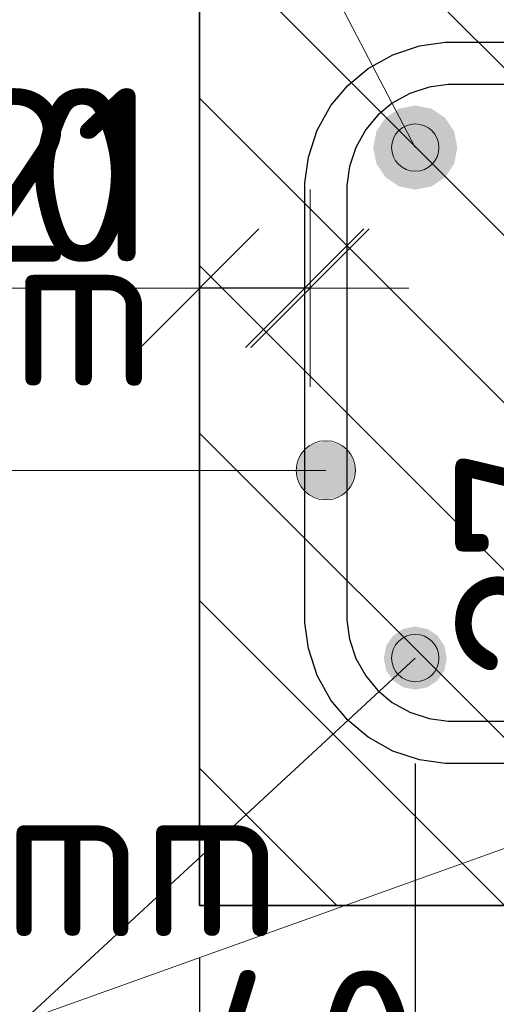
# Model space of a CAD drawing. Header units: metres. Extents: x -38 to 97, y -15 to 21.
# Tile 201 of 225: x 87.8839 to 87.9745, y -6.6315 to -6.4444. Entities that reach past the tile are written whole.
import ezdxf

# ---------------------------------------------------------------- set-up
doc = ezdxf.new("R2010")
doc.units = ezdxf.units.M
doc.header["$PDMODE"] = 65
for name, color, linetype, lineweight in [('XR$4$Арм.стержн. Хомут', 240, 'Continuous', 35), ('XR$4$Арм.стержн.горизонт. 1', 180, 'Continuous', 35), ('XR$4$Арм.стержн.горизонт. 2', 202, 'Continuous', 35), ('XR$4$Размерная линия (1)', 7, 'Continuous', 13), ('XR$4$Размерная линия_ общее', 7, 'Continuous', 13), ('XR$6$Арм.стержн. Хомут', 240, 'Continuous', 35), ('XR$6$Арм.стержн.горизонт. 1', 180, 'Continuous', 35), ('XR$6$Арм.стержн.горизонт. 2', 202, 'Continuous', 35), ('XR$6$Размерная линия (1)', 7, 'Continuous', 13), ('XR$6$Размерная линия_ общее', 7, 'Continuous', 13)]:
    doc.layers.add(name, color=color, linetype=linetype, lineweight=lineweight)
doc.styles.add('ISOCPEUR', font='txt')
doc.dimstyles.new('DIMSTYLE_11', dxfattribs={"dimtxt": 0.033, "dimasz": 0.0375, "dimexe": 0, "dimexo": 0, "dimgap": 0.0165, "dimtad": 2, "dimdec": 0, "dimlfac": 1000, "dimrnd": 1, "dimzin": 12, "dimdsep": 46, "dimtxsty": 'ISOCPEUR', "dimblk1": 'ALL_ML_STRICH', "dimblk2": 'ALL_ML_STRICH', "dimsah": 1, "dimcen": 0, "dimclrd": 7, "dimclre": 256, "dimclrt": 7, "dimadec": 0, "dimazin": 0, "dimtfac": 1, "dimtdec": 0, "dimtix": 1, "dimtmove": 2, "dimatfit": 3, "dimfxl": 0, "dimtvp": 1.2, "dimtzin": 0, "dimlwd": 0, "dimlwe": -3, "dimarcsym": 0})
doc.dimstyles.new('DIMSTYLE_23', dxfattribs={"dimtxt": 0.03, "dimasz": 0.03, "dimexe": 0, "dimexo": 0, "dimgap": 0.015, "dimtad": 2, "dimdec": 0, "dimlfac": 1000, "dimrnd": 5, "dimzin": 12, "dimdsep": 46, "dimtxsty": 'ISOCPEUR', "dimblk1": 'ALL_ML_STRICH', "dimblk2": 'ALL_ML_STRICH', "dimsah": 1, "dimcen": 0, "dimclrd": 7, "dimclre": 256, "dimclrt": 7, "dimadec": 0, "dimazin": 0, "dimtfac": 1, "dimtdec": 0, "dimtix": 1, "dimtmove": 2, "dimatfit": 3, "dimfxl": 0, "dimtvp": 1.2, "dimtzin": 0, "dimlwd": 0, "dimlwe": -3, "dimarcsym": 0})
doc.dimstyles.new('DIMSTYLE_24', dxfattribs={"dimtxt": 0.03, "dimasz": 0.03, "dimexe": 0, "dimexo": 0, "dimgap": 0.015, "dimtad": 2, "dimdec": 0, "dimlfac": 1000, "dimrnd": 5, "dimzin": 12, "dimdsep": 46, "dimtxsty": 'ISOCPEUR', "dimblk1": 'ALL_ML_STRICH', "dimblk2": 'ALL_ML_STRICH', "dimsah": 1, "dimcen": 0, "dimclrd": 7, "dimclre": 256, "dimclrt": 7, "dimadec": 0, "dimazin": 0, "dimtfac": 1, "dimtdec": 0, "dimtix": 1, "dimtmove": 2, "dimatfit": 3, "dimfxl": 0, "dimtzin": 0, "dimlwd": 0, "dimlwe": -3, "dimarcsym": 0})
pattern_1 = [(135, (0, 0), (-0.031819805, -0.031819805), [0.4, -0.05, 0, -0.05]), (135, (-0.01591, -0.01591), (-0.031819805, -0.031819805), [0.8, -0.1, 0.1, -0.1])]

# ---------------------------------------------------------------- blocks, each defined once
blk = doc.blocks.new('ALL_ML_STRICH')
at = {"color": 0, "linetype": 'ByBlock', "lineweight": -2}
for p, q in [((0, -0.5), (0, 0.5)), ((-0.3, -0.3), (0.3, 0.3)), ((-1, 0), (0.5, 0))]:
    blk.add_line(p, q, dxfattribs=at)
blk = doc.blocks.new('*D321')
at = {"layer": 'DEFPOINTS', "color": 7, "linetype": 'Continuous', "lineweight": 13, "transparency": 33554687}
for p in [(87.95908, -6.56571), (87.91808, -6.61271), (87.91808, -6.66006)]:
    blk.add_point(p, dxfattribs=at)
at = {"layer": 'XR$4$Размерная линия (1)', "color": 9, "linetype": 'Continuous', "lineweight": -2, "true_color": 0xc7c7c7, "transparency": 33554687}
for p, q in [((87.95908, -6.58571), (87.95908, -6.66006)), ((87.91808, -6.63271), (87.91808, -6.66006))]:
    blk.add_line(p, q, dxfattribs=at)
at = {"layer": 'XR$4$Размерная линия (1)', "color": 7, "linetype": 'Continuous', "lineweight": -2, "transparency": 33554687}
blk.add_line((87.91808, -6.66006), (87.95908, -6.66006), dxfattribs=at)
at = {"layer": 'XR$4$Размерная линия (1)', "color": 7, "linetype": 'Continuous', "lineweight": 13, "transparency": 33554687, "xscale": 0.03, "yscale": 0.03, "zscale": 0.03, "rotation": 180}
blk.add_blockref('ALL_ML_STRICH', (87.91808, -6.66006), dxfattribs=at)
at = {"layer": 'XR$4$Размерная линия (1)', "color": 7, "linetype": 'Continuous', "lineweight": 13, "transparency": 33554687, "xscale": 0.03, "yscale": 0.03, "zscale": 0.03}
blk.add_blockref('ALL_ML_STRICH', (87.95908, -6.66006), dxfattribs=at)
at = {"layer": 'XR$4$Размерная линия (1)', "color": 7, "linetype": 'Continuous', "lineweight": 13, "transparency": 33554687, "insert": (87.93858, -6.64006), "char_height": 0.03, "width": 0.06, "attachment_point": 5, "style": 'ISOCPEUR'}
blk.add_mtext('\\A1;{40}', dxfattribs=at)
blk = doc.blocks.new('*D322')
at = {"layer": 'DEFPOINTS', "color": 7, "linetype": 'Continuous', "lineweight": 13, "transparency": 33554687}
for p in [(87.95908, -6.56571), (88.07708, -6.56571), (87.95908, -6.66006)]:
    blk.add_point(p, dxfattribs=at)
at = {"layer": 'XR$4$Размерная линия (1)', "color": 9, "linetype": 'Continuous', "lineweight": -2, "true_color": 0xc7c7c7, "transparency": 33554687}
for p, q in [((87.95908, -6.58571), (87.95908, -6.66006)), ((88.07708, -6.58571), (88.07708, -6.66006))]:
    blk.add_line(p, q, dxfattribs=at)
at = {"layer": 'XR$4$Размерная линия (1)', "color": 7, "linetype": 'Continuous', "lineweight": -2, "transparency": 33554687}
blk.add_line((87.95908, -6.66006), (88.07708, -6.66006), dxfattribs=at)
at = {"layer": 'XR$4$Размерная линия (1)', "color": 7, "linetype": 'Continuous', "lineweight": 13, "transparency": 33554687, "xscale": 0.03, "yscale": 0.03, "zscale": 0.03, "rotation": 180}
blk.add_blockref('ALL_ML_STRICH', (87.95908, -6.66006), dxfattribs=at)
at = {"layer": 'XR$4$Размерная линия (1)', "color": 7, "linetype": 'Continuous', "lineweight": 13, "transparency": 33554687, "xscale": 0.03, "yscale": 0.03, "zscale": 0.03}
blk.add_blockref('ALL_ML_STRICH', (88.07708, -6.66006), dxfattribs=at)
at = {"layer": 'XR$4$Размерная линия (1)', "color": 7, "linetype": 'Continuous', "lineweight": 13, "transparency": 33554687, "insert": (88.02258, -6.64006), "char_height": 0.03, "width": 0.09, "attachment_point": 5, "style": 'ISOCPEUR'}
blk.add_mtext('\\A1;{120}', dxfattribs=at)
blk = doc.blocks.new('*D324')
at = {"layer": 'DEFPOINTS', "color": 7, "linetype": 'Continuous', "lineweight": 13, "transparency": 33554687}
for p in [(87.91808, -6.61271), (88.11808, -6.61271), (87.91808, -6.71006)]:
    blk.add_point(p, dxfattribs=at)
at = {"layer": 'XR$4$Размерная линия (1)', "color": 9, "linetype": 'Continuous', "lineweight": -2, "true_color": 0xc7c7c7, "transparency": 33554687}
for p, q in [((87.91808, -6.62271), (87.91808, -6.71006)), ((88.11808, -6.62271), (88.11808, -6.71006))]:
    blk.add_line(p, q, dxfattribs=at)
at = {"layer": 'XR$4$Размерная линия (1)', "color": 7, "linetype": 'Continuous', "lineweight": -2, "transparency": 33554687}
blk.add_line((87.91808, -6.71006), (88.11808, -6.71006), dxfattribs=at)
at = {"layer": 'XR$4$Размерная линия (1)', "color": 7, "linetype": 'Continuous', "lineweight": 13, "transparency": 33554687, "xscale": 0.03, "yscale": 0.03, "zscale": 0.03, "rotation": 180}
blk.add_blockref('ALL_ML_STRICH', (87.91808, -6.71006), dxfattribs=at)
at = {"layer": 'XR$4$Размерная линия (1)', "color": 7, "linetype": 'Continuous', "lineweight": 13, "transparency": 33554687, "xscale": 0.03, "yscale": 0.03, "zscale": 0.03}
blk.add_blockref('ALL_ML_STRICH', (88.11808, -6.71006), dxfattribs=at)
at = {"layer": 'XR$4$Размерная линия (1)', "color": 7, "linetype": 'Continuous', "lineweight": 13, "transparency": 33554687, "insert": (88.01958, -6.69006), "char_height": 0.03, "width": 0.09, "attachment_point": 5, "style": 'ISOCPEUR'}
blk.add_mtext('\\A1;{200}', dxfattribs=at)
blk = doc.blocks.new('*D370')
at = {"layer": 'DEFPOINTS', "color": 7, "linetype": 'Continuous', "lineweight": 13, "transparency": 33554687}
for p in [(87.93908, -6.49542), (87.93908, -6.5129), (87.91808, -6.53541)]:
    blk.add_point(p, dxfattribs=at)
at = {"layer": 'XR$4$Размерная линия_ общее', "color": 253, "linetype": 'Continuous', "lineweight": -2, "true_color": 0xa0a0a0, "transparency": 33554687}
for p, q in [((87.91808, -6.51541), (87.91808, -6.49542)), ((87.93908, -6.49542), (87.93908, -6.49542))]:
    blk.add_line(p, q, dxfattribs=at)
at = {"layer": 'XR$4$Размерная линия_ общее', "color": 7, "linetype": 'Continuous', "lineweight": -2, "transparency": 33554687}
blk.add_line((87.93908, -6.49542), (87.91808, -6.49542), dxfattribs=at)
at = {"layer": 'XR$4$Размерная линия_ общее', "color": 7, "linetype": 'Continuous', "lineweight": 13, "transparency": 33554687, "xscale": 0.0375, "yscale": 0.0375, "zscale": 0.0375}
for p, rotation in [((87.91808, -6.49542), 180), ((87.93908, -6.49542), 360)]:
    blk.add_blockref('ALL_ML_STRICH', p, dxfattribs=dict(at, rotation=rotation))
at = {"layer": 'XR$4$Размерная линия_ общее', "color": 7, "linetype": 'Continuous', "lineweight": 13, "transparency": 33554687, "insert": (87.89113, -6.47392), "char_height": 0.033, "width": 0.066, "attachment_point": 5, "style": 'ISOCPEUR'}
blk.add_mtext('\\A1;{21}', dxfattribs=at)
at = {"layer": 'XR$4$Размерная линия_ общее', "color": 7, "linetype": 'Continuous', "lineweight": 13, "transparency": 33554687, "insert": (87.86679, -6.54531), "char_height": 0.027, "width": 0.00135, "attachment_point": 1, "rotation": 180, "line_spacing_factor": 0.60241, "style": 'ISOCPEUR'}
blk.add_mtext('з.с.', dxfattribs=at)
blk = doc.blocks.new('*D371')
at = {"layer": 'DEFPOINTS', "color": 7, "linetype": 'Continuous', "lineweight": 13, "transparency": 33554687}
for p in [(88.04778, -6.58571), (88.00779, -6.61271), (88.0206, -6.61271)]:
    blk.add_point(p, dxfattribs=at)
at = {"layer": 'XR$4$Размерная линия_ общее', "color": 253, "linetype": 'Continuous', "lineweight": -2, "true_color": 0xa0a0a0, "transparency": 33554687}
for p, q in [((88.02778, -6.58571), (88.00779, -6.58571)), ((88.00779, -6.61271), (88.00779, -6.61271))]:
    blk.add_line(p, q, dxfattribs=at)
at = {"layer": 'XR$4$Размерная линия_ общее', "color": 7, "linetype": 'Continuous', "lineweight": -2, "transparency": 33554687}
blk.add_line((88.00779, -6.61271), (88.00779, -6.58571), dxfattribs=at)
at = {"layer": 'XR$4$Размерная линия_ общее', "color": 7, "linetype": 'Continuous', "lineweight": 13, "transparency": 33554687, "xscale": 0.0375, "yscale": 0.0375, "zscale": 0.0375}
for p, rotation in [((88.00779, -6.58571), 90), ((88.00779, -6.61271), 270)]:
    blk.add_blockref('ALL_ML_STRICH', p, dxfattribs=dict(at, rotation=rotation))
at = {"layer": 'XR$4$Размерная линия_ общее', "color": 7, "linetype": 'Continuous', "lineweight": 13, "transparency": 33554687, "insert": (87.98314, -6.54754), "char_height": 0.033, "width": 0.066, "attachment_point": 5, "rotation": 90, "style": 'ISOCPEUR'}
blk.add_mtext('\\A1;{27}', dxfattribs=at)
at = {"layer": 'XR$4$Размерная линия_ общее', "color": 7, "linetype": 'Continuous', "lineweight": 13, "transparency": 33554687, "insert": (88.00681, -6.5817), "char_height": 0.027, "width": 0.00135, "attachment_point": 1, "rotation": 90, "line_spacing_factor": 0.60241, "style": 'ISOCPEUR'}
blk.add_mtext('з.с.', dxfattribs=at)
blk = doc.blocks.new('*D783')
at = {"layer": 'DEFPOINTS', "color": 7, "linetype": 'Continuous', "lineweight": 13, "transparency": 33554687}
for p in [(87.95908, -6.56571), (87.91808, -6.61271), (87.91808, -6.66006)]:
    blk.add_point(p, dxfattribs=at)
at = {"layer": 'XR$6$Размерная линия (1)', "color": 9, "linetype": 'Continuous', "lineweight": -2, "true_color": 0xc7c7c7, "transparency": 33554687}
for p, q in [((87.95908, -6.58571), (87.95908, -6.66006)), ((87.91808, -6.63271), (87.91808, -6.66006))]:
    blk.add_line(p, q, dxfattribs=at)
at = {"layer": 'XR$6$Размерная линия (1)', "color": 7, "linetype": 'Continuous', "lineweight": -2, "transparency": 33554687}
blk.add_line((87.91808, -6.66006), (87.95908, -6.66006), dxfattribs=at)
at = {"layer": 'XR$6$Размерная линия (1)', "color": 7, "linetype": 'Continuous', "lineweight": 13, "transparency": 33554687, "xscale": 0.03, "yscale": 0.03, "zscale": 0.03, "rotation": 180}
blk.add_blockref('ALL_ML_STRICH', (87.91808, -6.66006), dxfattribs=at)
at = {"layer": 'XR$6$Размерная линия (1)', "color": 7, "linetype": 'Continuous', "lineweight": 13, "transparency": 33554687, "xscale": 0.03, "yscale": 0.03, "zscale": 0.03}
blk.add_blockref('ALL_ML_STRICH', (87.95908, -6.66006), dxfattribs=at)
at = {"layer": 'XR$6$Размерная линия (1)', "color": 7, "linetype": 'Continuous', "lineweight": 13, "transparency": 33554687, "insert": (87.93858, -6.64006), "char_height": 0.03, "width": 0.06, "attachment_point": 5, "style": 'ISOCPEUR'}
blk.add_mtext('\\A1;{40}', dxfattribs=at)
blk = doc.blocks.new('*D784')
at = {"layer": 'DEFPOINTS', "color": 7, "linetype": 'Continuous', "lineweight": 13, "transparency": 33554687}
for p in [(87.95908, -6.56571), (88.07708, -6.56571), (87.95908, -6.66006)]:
    blk.add_point(p, dxfattribs=at)
at = {"layer": 'XR$6$Размерная линия (1)', "color": 9, "linetype": 'Continuous', "lineweight": -2, "true_color": 0xc7c7c7, "transparency": 33554687}
for p, q in [((87.95908, -6.58571), (87.95908, -6.66006)), ((88.07708, -6.58571), (88.07708, -6.66006))]:
    blk.add_line(p, q, dxfattribs=at)
at = {"layer": 'XR$6$Размерная линия (1)', "color": 7, "linetype": 'Continuous', "lineweight": -2, "transparency": 33554687}
blk.add_line((87.95908, -6.66006), (88.07708, -6.66006), dxfattribs=at)
at = {"layer": 'XR$6$Размерная линия (1)', "color": 7, "linetype": 'Continuous', "lineweight": 13, "transparency": 33554687, "xscale": 0.03, "yscale": 0.03, "zscale": 0.03, "rotation": 180}
blk.add_blockref('ALL_ML_STRICH', (87.95908, -6.66006), dxfattribs=at)
at = {"layer": 'XR$6$Размерная линия (1)', "color": 7, "linetype": 'Continuous', "lineweight": 13, "transparency": 33554687, "xscale": 0.03, "yscale": 0.03, "zscale": 0.03}
blk.add_blockref('ALL_ML_STRICH', (88.07708, -6.66006), dxfattribs=at)
at = {"layer": 'XR$6$Размерная линия (1)', "color": 7, "linetype": 'Continuous', "lineweight": 13, "transparency": 33554687, "insert": (88.02258, -6.64006), "char_height": 0.03, "width": 0.09, "attachment_point": 5, "style": 'ISOCPEUR'}
blk.add_mtext('\\A1;{120}', dxfattribs=at)
blk = doc.blocks.new('*D786')
at = {"layer": 'DEFPOINTS', "color": 7, "linetype": 'Continuous', "lineweight": 13, "transparency": 33554687}
for p in [(87.91808, -6.61271), (88.11808, -6.61271), (87.91808, -6.71006)]:
    blk.add_point(p, dxfattribs=at)
at = {"layer": 'XR$6$Размерная линия (1)', "color": 9, "linetype": 'Continuous', "lineweight": -2, "true_color": 0xc7c7c7, "transparency": 33554687}
for p, q in [((87.91808, -6.62271), (87.91808, -6.71006)), ((88.11808, -6.62271), (88.11808, -6.71006))]:
    blk.add_line(p, q, dxfattribs=at)
at = {"layer": 'XR$6$Размерная линия (1)', "color": 7, "linetype": 'Continuous', "lineweight": -2, "transparency": 33554687}
blk.add_line((87.91808, -6.71006), (88.11808, -6.71006), dxfattribs=at)
at = {"layer": 'XR$6$Размерная линия (1)', "color": 7, "linetype": 'Continuous', "lineweight": 13, "transparency": 33554687, "xscale": 0.03, "yscale": 0.03, "zscale": 0.03, "rotation": 180}
blk.add_blockref('ALL_ML_STRICH', (87.91808, -6.71006), dxfattribs=at)
at = {"layer": 'XR$6$Размерная линия (1)', "color": 7, "linetype": 'Continuous', "lineweight": 13, "transparency": 33554687, "xscale": 0.03, "yscale": 0.03, "zscale": 0.03}
blk.add_blockref('ALL_ML_STRICH', (88.11808, -6.71006), dxfattribs=at)
at = {"layer": 'XR$6$Размерная линия (1)', "color": 7, "linetype": 'Continuous', "lineweight": 13, "transparency": 33554687, "insert": (88.01958, -6.69006), "char_height": 0.03, "width": 0.09, "attachment_point": 5, "style": 'ISOCPEUR'}
blk.add_mtext('\\A1;{200}', dxfattribs=at)
blk = doc.blocks.new('*D792')
at = {"layer": 'DEFPOINTS', "color": 7, "linetype": 'Continuous', "lineweight": 13, "transparency": 33554687}
for p in [(88.04778, -6.58571), (88.00779, -6.61271), (88.0206, -6.61271)]:
    blk.add_point(p, dxfattribs=at)
at = {"layer": 'XR$6$Размерная линия_ общее', "color": 253, "linetype": 'Continuous', "lineweight": -2, "true_color": 0xa0a0a0, "transparency": 33554687}
for p, q in [((88.02778, -6.58571), (88.00779, -6.58571)), ((88.00779, -6.61271), (88.00779, -6.61271))]:
    blk.add_line(p, q, dxfattribs=at)
at = {"layer": 'XR$6$Размерная линия_ общее', "color": 7, "linetype": 'Continuous', "lineweight": -2, "transparency": 33554687}
blk.add_line((88.00779, -6.61271), (88.00779, -6.58571), dxfattribs=at)
at = {"layer": 'XR$6$Размерная линия_ общее', "color": 7, "linetype": 'Continuous', "lineweight": 13, "transparency": 33554687, "xscale": 0.0375, "yscale": 0.0375, "zscale": 0.0375}
for p, rotation in [((88.00779, -6.58571), 90), ((88.00779, -6.61271), 270)]:
    blk.add_blockref('ALL_ML_STRICH', p, dxfattribs=dict(at, rotation=rotation))
at = {"layer": 'XR$6$Размерная линия_ общее', "color": 7, "linetype": 'Continuous', "lineweight": 13, "transparency": 33554687, "insert": (87.98314, -6.54754), "char_height": 0.033, "width": 0.066, "attachment_point": 5, "rotation": 90, "style": 'ISOCPEUR'}
blk.add_mtext('\\A1;{27}', dxfattribs=at)
at = {"layer": 'XR$6$Размерная линия_ общее', "color": 7, "linetype": 'Continuous', "lineweight": 13, "transparency": 33554687, "insert": (88.00681, -6.5817), "char_height": 0.027, "width": 0.00135, "attachment_point": 1, "rotation": 90, "line_spacing_factor": 0.60241, "style": 'ISOCPEUR'}
blk.add_mtext('з.с.', dxfattribs=at)
blk = doc.blocks.new('*D936')
at = {"layer": 'DEFPOINTS', "color": 7, "linetype": 'Continuous', "lineweight": 13, "transparency": 33554687}
for p in [(87.93808, -6.49542), (87.93808, -6.51303), (87.91808, -6.53541)]:
    blk.add_point(p, dxfattribs=at)
at = {"layer": 'XR$6$Размерная линия_ общее', "color": 253, "linetype": 'Continuous', "lineweight": -2, "true_color": 0xa0a0a0, "transparency": 33554687}
for p, q in [((87.91808, -6.51541), (87.91808, -6.49542)), ((87.93808, -6.49542), (87.93808, -6.49542))]:
    blk.add_line(p, q, dxfattribs=at)
at = {"layer": 'XR$6$Размерная линия_ общее', "color": 7, "linetype": 'Continuous', "lineweight": -2, "transparency": 33554687}
blk.add_line((87.93808, -6.49542), (87.91808, -6.49542), dxfattribs=at)
at = {"layer": 'XR$6$Размерная линия_ общее', "color": 7, "linetype": 'Continuous', "lineweight": 13, "transparency": 33554687, "xscale": 0.0375, "yscale": 0.0375, "zscale": 0.0375}
for p, rotation in [((87.91808, -6.49542), 180), ((87.93808, -6.49542), 360)]:
    blk.add_blockref('ALL_ML_STRICH', p, dxfattribs=dict(at, rotation=rotation))
at = {"layer": 'XR$6$Размерная линия_ общее', "color": 7, "linetype": 'Continuous', "lineweight": 13, "transparency": 33554687, "insert": (87.88453, -6.47392), "char_height": 0.033, "width": 0.066, "attachment_point": 5, "style": 'ISOCPEUR'}
blk.add_mtext('\\A1;{20}', dxfattribs=at)
at = {"layer": 'XR$6$Размерная линия_ общее', "color": 7, "linetype": 'Continuous', "lineweight": 13, "transparency": 33554687, "insert": (87.86679, -6.54531), "char_height": 0.027, "width": 0.00135, "attachment_point": 1, "rotation": 180, "line_spacing_factor": 0.60241, "style": 'ISOCPEUR'}
blk.add_mtext('з.с.', dxfattribs=at)

msp = doc.modelspace()

# ---------------------------------------------------------------- hatches: boundary and pattern name
at = {"linetype": 'Continuous', "lineweight": 13, "transparency": 33554687}
h = msp.add_hatch(dxfattribs=at)
h.set_pattern_fill('__________540', scale=0.015, style=0, pattern_type=2)
h.set_pattern_definition(pattern_1)
h.paths.add_polyline_path([(88.11808, -6.41271), (87.91808, -6.41271), (87.91808, -6.61271), (88.11808, -6.61271)], flags=0)
h = msp.add_hatch(dxfattribs=at)
h.set_pattern_fill('__________540', scale=0.015, style=0, pattern_type=2)
h.set_pattern_definition(pattern_1)
h.paths.add_polyline_path([(88.11808, -6.41271), (87.91808, -6.41271), (87.91808, -6.61271), (88.11808, -6.61271)], flags=0)
at = {"layer": 'XR$4$Арм.стержн. Хомут', "linetype": 'Continuous', "lineweight": 13, "transparency": 33554687}
for points in [[(87.93927, -6.5252), (87.94208, -6.53566), (87.94208, -6.52441)], [(87.94208, -6.52441), (87.94208, -6.53566), (87.9449, -6.53487)], [(87.94208, -6.52441), (87.9449, -6.53487), (87.9449, -6.5252)], [(87.93725, -6.52722), (87.93927, -6.53487), (87.93927, -6.5252)], [(87.93927, -6.5252), (87.93927, -6.53487), (87.94208, -6.53566)], [(87.9449, -6.5252), (87.9449, -6.53487), (87.94692, -6.53285)], [(87.9449, -6.5252), (87.94692, -6.53285), (87.94692, -6.52722)], [(87.93725, -6.53285), (87.93725, -6.52722), (87.93646, -6.53004)], [(87.93725, -6.52722), (87.93725, -6.53285), (87.93927, -6.53487)], [(87.94692, -6.52722), (87.94692, -6.53285), (87.94771, -6.53004)]]:
    msp.add_hatch(color=7, dxfattribs=at).paths.add_polyline_path(points)
at = {"layer": 'XR$4$Арм.стержн.горизонт. 1', "linetype": 'Continuous', "lineweight": 50, "transparency": 33554687}
msp.add_hatch(color=7, dxfattribs=at).paths.add_polyline_path([(87.96708, -6.46871), (87.96648, -6.46565), (87.96474, -6.46305), (87.96215, -6.46132), (87.95908, -6.46071), (87.95602, -6.46132), (87.95343, -6.46305), (87.95169, -6.46565), (87.95108, -6.46871), (87.95169, -6.47177), (87.95343, -6.47437), (87.95602, -6.4761), (87.95908, -6.47671), (87.96215, -6.4761), (87.96474, -6.47437), (87.96648, -6.47177)])
at = {"layer": 'XR$4$Арм.стержн.горизонт. 1', "linetype": 'Continuous', "lineweight": 13, "transparency": 33554687}
for points in [[(87.95929, -6.46424), (87.9553, -6.46632), (87.95461, -6.46851)], [(87.95929, -6.46424), (87.95461, -6.46851), (87.96147, -6.46493)], [(87.96147, -6.46493), (87.95461, -6.46851), (87.9551, -6.47079)], [(87.96147, -6.46493), (87.9551, -6.47079), (87.96307, -6.46663)], [(87.9553, -6.46632), (87.95929, -6.46424), (87.957, -6.46472)], [(87.96307, -6.46663), (87.9551, -6.47079), (87.95669, -6.4725)], [(87.96307, -6.46663), (87.95669, -6.4725), (87.96356, -6.46892)], [(87.96356, -6.46892), (87.95669, -6.4725), (87.95888, -6.47318)], [(87.96356, -6.46892), (87.95888, -6.47318), (87.96287, -6.4711)], [(87.96287, -6.4711), (87.95888, -6.47318), (87.96117, -6.4727)]]:
    msp.add_hatch(color=7, dxfattribs=at).paths.add_polyline_path(points)
at = {"layer": 'XR$4$Арм.стержн.горизонт. 2', "linetype": 'Continuous', "lineweight": 50, "transparency": 33554687}
msp.add_hatch(color=34, dxfattribs=at).paths.add_polyline_path([(87.96508, -6.56571), (87.96463, -6.56342), (87.96333, -6.56147), (87.96138, -6.56017), (87.95908, -6.55971), (87.95679, -6.56017), (87.95484, -6.56147), (87.95354, -6.56342), (87.95308, -6.56571), (87.95354, -6.56801), (87.95484, -6.56995), (87.95679, -6.57126), (87.95908, -6.57171), (87.96138, -6.57126), (87.96333, -6.56995), (87.96463, -6.56801)])
at = {"layer": 'XR$4$Арм.стержн.горизонт. 2', "linetype": 'Continuous', "lineweight": 13, "transparency": 33554687}
for points in [[(87.95603, -6.56241), (87.96336, -6.56703), (87.95811, -6.56134)], [(87.95811, -6.56134), (87.96336, -6.56703), (87.96345, -6.56474)], [(87.95811, -6.56134), (87.96345, -6.56474), (87.9604, -6.56143)], [(87.9604, -6.56143), (87.96345, -6.56474), (87.96239, -6.56266)], [(87.95481, -6.5644), (87.96214, -6.56902), (87.95603, -6.56241)], [(87.95603, -6.56241), (87.96214, -6.56902), (87.96336, -6.56703)], [(87.95472, -6.56669), (87.96006, -6.57008), (87.95481, -6.5644)], [(87.95481, -6.5644), (87.96006, -6.57008), (87.96214, -6.56902)], [(87.95777, -6.56999), (87.95472, -6.56669), (87.95578, -6.56877)], [(87.95472, -6.56669), (87.95777, -6.56999), (87.96006, -6.57008)]]:
    msp.add_hatch(color=7, dxfattribs=at).paths.add_polyline_path(points)
at = {"layer": 'XR$6$Арм.стержн. Хомут', "linetype": 'Continuous', "lineweight": 13, "transparency": 33554687}
for points in [[(87.93927, -6.5252), (87.94208, -6.53566), (87.94208, -6.52441)], [(87.94208, -6.52441), (87.94208, -6.53566), (87.9449, -6.53487)], [(87.94208, -6.52441), (87.9449, -6.53487), (87.9449, -6.5252)], [(87.93725, -6.52722), (87.93927, -6.53487), (87.93927, -6.5252)], [(87.93927, -6.5252), (87.93927, -6.53487), (87.94208, -6.53566)], [(87.9449, -6.5252), (87.9449, -6.53487), (87.94692, -6.53285)], [(87.9449, -6.5252), (87.94692, -6.53285), (87.94692, -6.52722)], [(87.93725, -6.53285), (87.93725, -6.52722), (87.93646, -6.53004)], [(87.93725, -6.52722), (87.93725, -6.53285), (87.93927, -6.53487)], [(87.94692, -6.52722), (87.94692, -6.53285), (87.94771, -6.53004)]]:
    msp.add_hatch(color=7, dxfattribs=at).paths.add_polyline_path(points)
at = {"layer": 'XR$6$Арм.стержн.горизонт. 1', "linetype": 'Continuous', "lineweight": 50, "transparency": 33554687}
msp.add_hatch(color=7, dxfattribs=at).paths.add_polyline_path([(87.96708, -6.46871), (87.96648, -6.46565), (87.96474, -6.46305), (87.96215, -6.46132), (87.95908, -6.46071), (87.95602, -6.46132), (87.95343, -6.46305), (87.95169, -6.46565), (87.95108, -6.46871), (87.95169, -6.47177), (87.95343, -6.47437), (87.95602, -6.4761), (87.95908, -6.47671), (87.96215, -6.4761), (87.96474, -6.47437), (87.96648, -6.47177)])
at = {"layer": 'XR$6$Арм.стержн.горизонт. 1', "linetype": 'Continuous', "lineweight": 13, "transparency": 33554687}
for points in [[(87.95929, -6.46424), (87.9553, -6.46632), (87.95461, -6.46851)], [(87.95929, -6.46424), (87.95461, -6.46851), (87.96147, -6.46493)], [(87.96147, -6.46493), (87.95461, -6.46851), (87.9551, -6.47079)], [(87.96147, -6.46493), (87.9551, -6.47079), (87.96307, -6.46663)], [(87.9553, -6.46632), (87.95929, -6.46424), (87.957, -6.46472)], [(87.96307, -6.46663), (87.9551, -6.47079), (87.95669, -6.4725)], [(87.96307, -6.46663), (87.95669, -6.4725), (87.96356, -6.46892)], [(87.96356, -6.46892), (87.95669, -6.4725), (87.95888, -6.47318)], [(87.96356, -6.46892), (87.95888, -6.47318), (87.96287, -6.4711)], [(87.96287, -6.4711), (87.95888, -6.47318), (87.96117, -6.4727)]]:
    msp.add_hatch(color=7, dxfattribs=at).paths.add_polyline_path(points)
at = {"layer": 'XR$6$Арм.стержн.горизонт. 2', "linetype": 'Continuous', "lineweight": 50, "transparency": 33554687}
msp.add_hatch(color=34, dxfattribs=at).paths.add_polyline_path([(87.96508, -6.56571), (87.96463, -6.56342), (87.96333, -6.56147), (87.96138, -6.56017), (87.95908, -6.55971), (87.95679, -6.56017), (87.95484, -6.56147), (87.95354, -6.56342), (87.95308, -6.56571), (87.95354, -6.56801), (87.95484, -6.56995), (87.95679, -6.57126), (87.95908, -6.57171), (87.96138, -6.57126), (87.96333, -6.56995), (87.96463, -6.56801)])
at = {"layer": 'XR$6$Арм.стержн.горизонт. 2', "linetype": 'Continuous', "lineweight": 13, "transparency": 33554687}
for points in [[(87.95603, -6.56241), (87.96336, -6.56703), (87.95811, -6.56134)], [(87.95811, -6.56134), (87.96336, -6.56703), (87.96345, -6.56474)], [(87.95811, -6.56134), (87.96345, -6.56474), (87.9604, -6.56143)], [(87.9604, -6.56143), (87.96345, -6.56474), (87.96239, -6.56266)], [(87.95481, -6.5644), (87.96214, -6.56902), (87.95603, -6.56241)], [(87.95603, -6.56241), (87.96214, -6.56902), (87.96336, -6.56703)], [(87.95472, -6.56669), (87.96006, -6.57008), (87.95481, -6.5644)], [(87.95481, -6.5644), (87.96006, -6.57008), (87.96214, -6.56902)], [(87.95777, -6.56999), (87.95472, -6.56669), (87.95578, -6.56877)], [(87.95472, -6.56669), (87.95777, -6.56999), (87.96006, -6.57008)]]:
    msp.add_hatch(color=7, dxfattribs=at).paths.add_polyline_path(points)

# ---------------------------------------------------------------- linework, layer by layer
at = {"color": 7, "linetype": 'Continuous', "lineweight": 35, "transparency": 33554687}
for p, q in [((87.91808, -6.41271), (87.91808, -6.61271)), ((87.91808, -6.41271), (87.91808, -6.61271)), ((87.91808, -6.61271), (88.11808, -6.61271)), ((87.91808, -6.61271), (88.11808, -6.61271))]:
    msp.add_line(p, q, dxfattribs=at)
at = {"color": 7, "linetype": 'Continuous', "lineweight": 13, "transparency": 33554687}
msp.add_line((87.91808, -6.49542), (87.86808, -6.49542), dxfattribs=at)
msp.add_line((87.91808, -6.49542), (87.86808, -6.49542), dxfattribs=at)
at = {"layer": 'XR$4$Арм.стержн. Хомут', "color": 7, "linetype": 'Continuous', "lineweight": 13, "transparency": 33554687}
for p, q in [((87.94208, -6.52441), (87.94208, -6.52441)), ((87.86014, -6.53004), (87.94208, -6.53004)), ((87.93646, -6.53004), (87.93646, -6.53004)), ((87.94771, -6.53004), (87.94771, -6.53004)), ((87.94208, -6.53566), (87.94208, -6.53566))]:
    msp.add_line(p, q, dxfattribs=at)
at = {"layer": 'XR$4$Арм.стержн. Хомут', "color": 40, "linetype": 'Continuous', "lineweight": 25, "transparency": 33554687}
for points in [[(88.06941, -6.58571), (87.96476, -6.58571), (87.95988, -6.58503), (87.9548, -6.58336), (87.95013, -6.58074), (87.94627, -6.57752), (87.94306, -6.57367), (87.94044, -6.569), (87.93876, -6.56391), (87.93808, -6.55903), (87.93808, -6.47539), (87.93876, -6.47051), (87.94044, -6.46543), (87.94306, -6.46075), (87.94627, -6.4569), (87.95013, -6.45368), (87.9548, -6.45107), (87.95988, -6.44939), (87.96476, -6.44871), (88.06941, -6.44871)], [(88.06941, -6.58571), (87.96476, -6.58571), (87.95988, -6.58503), (87.9548, -6.58336), (87.95013, -6.58074), (87.94627, -6.57752), (87.94306, -6.57367), (87.94044, -6.569), (87.93876, -6.56391), (87.93808, -6.55903), (87.93808, -6.47539), (87.93876, -6.47051), (87.94044, -6.46543), (87.94306, -6.46075), (87.94627, -6.4569), (87.95013, -6.45368), (87.9548, -6.45107), (87.95988, -6.44939), (87.96476, -6.44871), (88.06941, -6.44871)], [(88.06941, -6.58571), (87.96476, -6.58571), (87.95988, -6.58503), (87.9548, -6.58336), (87.95013, -6.58074), (87.94627, -6.57752), (87.94306, -6.57367), (87.94044, -6.569), (87.93876, -6.56391), (87.93808, -6.55903), (87.93808, -6.47539), (87.93876, -6.47051), (87.94044, -6.46543), (87.94306, -6.46075), (87.94627, -6.4569), (87.95013, -6.45368), (87.9548, -6.45107), (87.95988, -6.44939), (87.96476, -6.44871), (88.06941, -6.44871)], [(88.06885, -6.45671), (87.96532, -6.45671), (87.9617, -6.45722), (87.95804, -6.45842), (87.95468, -6.4603), (87.95195, -6.46258), (87.94967, -6.46531), (87.9478, -6.46867), (87.94659, -6.47233), (87.94608, -6.47594), (87.94608, -6.55848), (87.94659, -6.5621), (87.9478, -6.56576), (87.94967, -6.56911), (87.95195, -6.57184), (87.95468, -6.57412), (87.95804, -6.576), (87.9617, -6.57721), (87.96532, -6.57771), (88.06885, -6.57771)], [(88.06885, -6.45671), (87.96532, -6.45671), (87.9617, -6.45722), (87.95804, -6.45842), (87.95468, -6.4603), (87.95195, -6.46258), (87.94967, -6.46531), (87.9478, -6.46867), (87.94659, -6.47233), (87.94608, -6.47594), (87.94608, -6.55848), (87.94659, -6.5621), (87.9478, -6.56576), (87.94967, -6.56911), (87.95195, -6.57184), (87.95468, -6.57412), (87.95804, -6.576), (87.9617, -6.57721), (87.96532, -6.57771), (88.06885, -6.57771)], [(88.06885, -6.45671), (87.96532, -6.45671), (87.9617, -6.45722), (87.95804, -6.45842), (87.95468, -6.4603), (87.95195, -6.46258), (87.94967, -6.46531), (87.9478, -6.46867), (87.94659, -6.47233), (87.94608, -6.47594), (87.94608, -6.55848), (87.94659, -6.5621), (87.9478, -6.56576), (87.94967, -6.56911), (87.95195, -6.57184), (87.95468, -6.57412), (87.95804, -6.576), (87.9617, -6.57721), (87.96532, -6.57771), (88.06885, -6.57771)]]:
    msp.add_lwpolyline(points, dxfattribs=at)
at = {"layer": 'XR$4$Арм.стержн. Хомут', "color": 7, "linetype": 'Continuous', "lineweight": 13, "transparency": 33554687}
msp.add_circle((87.94208, -6.53004), 0.00563, dxfattribs=at)
at = {"layer": 'XR$4$Арм.стержн.горизонт. 1', "color": 7, "linetype": 'Continuous', "lineweight": 13, "transparency": 33554687}
for p, q in [((87.90999, -6.37463), (87.95908, -6.46871)), ((87.957, -6.46472), (87.957, -6.46472)), ((87.96307, -6.46663), (87.96307, -6.46663)), ((87.9551, -6.47079), (87.9551, -6.47079)), ((87.96117, -6.4727), (87.96117, -6.4727))]:
    msp.add_line(p, q, dxfattribs=at)
msp.add_circle((87.95908, -6.46871), 0.0045, dxfattribs=at)
at = {"layer": 'XR$4$Арм.стержн.горизонт. 2', "color": 7, "linetype": 'Continuous', "lineweight": 13, "transparency": 33554687}
for p, q in [((87.95603, -6.56241), (87.95603, -6.56241)), ((87.96239, -6.56266), (87.96239, -6.56266)), ((87.88458, -6.63462), (87.95908, -6.56571)), ((87.88458, -6.63462), (88.07708, -6.56571)), ((87.95578, -6.56877), (87.95578, -6.56877)), ((87.96214, -6.56902), (87.96214, -6.56902))]:
    msp.add_line(p, q, dxfattribs=at)
msp.add_circle((87.95908, -6.56571), 0.0045, dxfattribs=at)
at = {"layer": 'XR$6$Арм.стержн. Хомут', "color": 7, "linetype": 'Continuous', "lineweight": 13, "transparency": 33554687}
for p, q in [((87.94208, -6.52441), (87.94208, -6.52441)), ((87.86014, -6.53004), (87.94208, -6.53004)), ((87.93646, -6.53004), (87.93646, -6.53004)), ((87.94771, -6.53004), (87.94771, -6.53004)), ((87.94208, -6.53566), (87.94208, -6.53566))]:
    msp.add_line(p, q, dxfattribs=at)
at = {"layer": 'XR$6$Арм.стержн. Хомут', "color": 40, "linetype": 'Continuous', "lineweight": 25, "transparency": 33554687}
for points in [[(88.06941, -6.58571), (87.96476, -6.58571), (87.95988, -6.58503), (87.9548, -6.58336), (87.95013, -6.58074), (87.94627, -6.57752), (87.94306, -6.57367), (87.94044, -6.569), (87.93876, -6.56391), (87.93808, -6.55903), (87.93808, -6.47539), (87.93876, -6.47051), (87.94044, -6.46543), (87.94306, -6.46075), (87.94627, -6.4569), (87.95013, -6.45368), (87.9548, -6.45107), (87.95988, -6.44939), (87.96476, -6.44871), (88.06941, -6.44871)], [(88.06941, -6.58571), (87.96476, -6.58571), (87.95988, -6.58503), (87.9548, -6.58336), (87.95013, -6.58074), (87.94627, -6.57752), (87.94306, -6.57367), (87.94044, -6.569), (87.93876, -6.56391), (87.93808, -6.55903), (87.93808, -6.47539), (87.93876, -6.47051), (87.94044, -6.46543), (87.94306, -6.46075), (87.94627, -6.4569), (87.95013, -6.45368), (87.9548, -6.45107), (87.95988, -6.44939), (87.96476, -6.44871), (88.06941, -6.44871)], [(88.06941, -6.58571), (87.96476, -6.58571), (87.95988, -6.58503), (87.9548, -6.58336), (87.95013, -6.58074), (87.94627, -6.57752), (87.94306, -6.57367), (87.94044, -6.569), (87.93876, -6.56391), (87.93808, -6.55903), (87.93808, -6.47539), (87.93876, -6.47051), (87.94044, -6.46543), (87.94306, -6.46075), (87.94627, -6.4569), (87.95013, -6.45368), (87.9548, -6.45107), (87.95988, -6.44939), (87.96476, -6.44871), (88.06941, -6.44871)], [(88.06885, -6.45671), (87.96532, -6.45671), (87.9617, -6.45722), (87.95804, -6.45842), (87.95468, -6.4603), (87.95195, -6.46258), (87.94967, -6.46531), (87.9478, -6.46867), (87.94659, -6.47233), (87.94608, -6.47594), (87.94608, -6.55848), (87.94659, -6.5621), (87.9478, -6.56576), (87.94967, -6.56911), (87.95195, -6.57184), (87.95468, -6.57412), (87.95804, -6.576), (87.9617, -6.57721), (87.96532, -6.57771), (88.06885, -6.57771)], [(88.06885, -6.45671), (87.96532, -6.45671), (87.9617, -6.45722), (87.95804, -6.45842), (87.95468, -6.4603), (87.95195, -6.46258), (87.94967, -6.46531), (87.9478, -6.46867), (87.94659, -6.47233), (87.94608, -6.47594), (87.94608, -6.55848), (87.94659, -6.5621), (87.9478, -6.56576), (87.94967, -6.56911), (87.95195, -6.57184), (87.95468, -6.57412), (87.95804, -6.576), (87.9617, -6.57721), (87.96532, -6.57771), (88.06885, -6.57771)], [(88.06885, -6.45671), (87.96532, -6.45671), (87.9617, -6.45722), (87.95804, -6.45842), (87.95468, -6.4603), (87.95195, -6.46258), (87.94967, -6.46531), (87.9478, -6.46867), (87.94659, -6.47233), (87.94608, -6.47594), (87.94608, -6.55848), (87.94659, -6.5621), (87.9478, -6.56576), (87.94967, -6.56911), (87.95195, -6.57184), (87.95468, -6.57412), (87.95804, -6.576), (87.9617, -6.57721), (87.96532, -6.57771), (88.06885, -6.57771)]]:
    msp.add_lwpolyline(points, dxfattribs=at)
at = {"layer": 'XR$6$Арм.стержн. Хомут', "color": 7, "linetype": 'Continuous', "lineweight": 13, "transparency": 33554687}
msp.add_circle((87.94208, -6.53004), 0.00563, dxfattribs=at)
at = {"layer": 'XR$6$Арм.стержн.горизонт. 1', "color": 7, "linetype": 'Continuous', "lineweight": 13, "transparency": 33554687}
for p, q in [((87.90999, -6.37463), (87.95908, -6.46871)), ((87.957, -6.46472), (87.957, -6.46472)), ((87.96307, -6.46663), (87.96307, -6.46663)), ((87.9551, -6.47079), (87.9551, -6.47079)), ((87.96117, -6.4727), (87.96117, -6.4727))]:
    msp.add_line(p, q, dxfattribs=at)
msp.add_circle((87.95908, -6.46871), 0.0045, dxfattribs=at)
at = {"layer": 'XR$6$Арм.стержн.горизонт. 2', "color": 7, "linetype": 'Continuous', "lineweight": 13, "transparency": 33554687}
for p, q in [((87.95603, -6.56241), (87.95603, -6.56241)), ((87.96239, -6.56266), (87.96239, -6.56266)), ((87.88458, -6.63462), (87.95908, -6.56571)), ((87.88458, -6.63462), (88.07708, -6.56571)), ((87.95578, -6.56877), (87.95578, -6.56877)), ((87.96214, -6.56902), (87.96214, -6.56902))]:
    msp.add_line(p, q, dxfattribs=at)
msp.add_circle((87.95908, -6.56571), 0.0045, dxfattribs=at)

# ---------------------------------------------------------------- texts
at = {"layer": 'XR$4$Арм.стержн. Хомут', "color": 7, "linetype": 'Continuous', "lineweight": 25, "transparency": 33554687, "insert": (87.68814, -6.51404), "char_height": 0.03, "width": 0.2575265, "attachment_point": 7, "style": 'ISOCPEUR'}
msp.add_mtext('\\W0.98;ø8 L=700mm ', dxfattribs=at)
at = {"layer": 'XR$4$Арм.стержн.горизонт. 2', "color": 7, "linetype": 'Continuous', "lineweight": 25, "transparency": 33554687, "insert": (87.69258, -6.61862), "char_height": 0.03, "width": 0.286961, "attachment_point": 7, "style": 'ISOCPEUR'}
msp.add_mtext('\\W0.94;ø12 L=1950mm ', dxfattribs=at)
at = {"layer": 'XR$6$Арм.стержн. Хомут', "color": 7, "linetype": 'Continuous', "lineweight": 25, "transparency": 33554687, "insert": (87.68814, -6.51404), "char_height": 0.03, "width": 0.2575265, "attachment_point": 7, "style": 'ISOCPEUR'}
msp.add_mtext('\\W0.98;ø8 L=700mm ', dxfattribs=at)
at = {"layer": 'XR$6$Арм.стержн.горизонт. 2', "color": 7, "linetype": 'Continuous', "lineweight": 25, "transparency": 33554687, "insert": (87.69258, -6.61862), "char_height": 0.03, "width": 0.286961, "attachment_point": 7, "style": 'ISOCPEUR'}
msp.add_mtext('\\W0.94;ø12 L=1950mm ', dxfattribs=at)

# ---------------------------------------------------------------- dimensions: what is measured, and where the dimension line sits
at = {"layer": 'XR$4$Размерная линия (1)', "color": 7, "linetype": 'Continuous', "lineweight": 13, "transparency": 33554687}
for base, p1, p2, dimstyle, picture, middle in [((87.95908, -6.66006), (87.91808, -6.63271), (87.95908, -6.58571), 'DIMSTYLE_23', '*D321', (87.93858, -6.64006)), ((88.07708, -6.66006), (87.95908, -6.58571), (88.07708, -6.58571), 'DIMSTYLE_24', '*D322', (88.02258, -6.64006)), ((88.11808, -6.71006), (87.91808, -6.62271), (88.11808, -6.62271), 'DIMSTYLE_24', '*D324', (88.01958, -6.69006))]:
    dim = msp.add_linear_dim(base=base, p1=p1, p2=p2, dimstyle=dimstyle, override={"dimpost": '<>', "dimclrd": 7, "dimclre": 9, "dimclrt": 7, "dimlwd": 0, "dimlwe": 65533}, dxfattribs=at)
    dim.commit()
    dim.dimension.update_dxf_attribs({"geometry": picture, "text_midpoint": middle, "dimtype": 160})
at = {"layer": 'XR$4$Размерная линия_ общее', "color": 7, "linetype": 'Continuous', "lineweight": 13, "transparency": 33554687}
for base, p1, p2, angle, picture, middle in [((87.91808, -6.49542), (87.93908, -6.49542), (87.91808, -6.51541), 180, '*D370', (87.89113, -6.47392)), ((88.00779, -6.58571), (88.00779, -6.61271), (88.02778, -6.58571), 90, '*D371', (87.98314, -6.54754))]:
    dim = msp.add_linear_dim(base=base, p1=p1, p2=p2, angle=angle, text='<>\\Xз.с.', dimstyle='DIMSTYLE_11', override={"dimpost": '<>', "dimclrd": 7, "dimclre": 253, "dimclrt": 7, "dimlwd": 0, "dimlwe": 65533}, dxfattribs=at)
    dim.commit()
    dim.dimension.update_dxf_attribs({"geometry": picture, "text_midpoint": middle, "dimtype": 160})
at = {"layer": 'XR$6$Размерная линия (1)', "color": 7, "linetype": 'Continuous', "lineweight": 13, "transparency": 33554687}
for base, p1, p2, dimstyle, picture, middle in [((87.95908, -6.66006), (87.91808, -6.63271), (87.95908, -6.58571), 'DIMSTYLE_23', '*D783', (87.93858, -6.64006)), ((88.07708, -6.66006), (87.95908, -6.58571), (88.07708, -6.58571), 'DIMSTYLE_24', '*D784', (88.02258, -6.64006)), ((88.11808, -6.71006), (87.91808, -6.62271), (88.11808, -6.62271), 'DIMSTYLE_24', '*D786', (88.01958, -6.69006))]:
    dim = msp.add_linear_dim(base=base, p1=p1, p2=p2, dimstyle=dimstyle, override={"dimpost": '<>', "dimclrd": 7, "dimclre": 9, "dimclrt": 7, "dimlwd": 0, "dimlwe": 65533}, dxfattribs=at)
    dim.commit()
    dim.dimension.update_dxf_attribs({"geometry": picture, "text_midpoint": middle, "dimtype": 160})
at = {"layer": 'XR$6$Размерная линия_ общее', "color": 7, "linetype": 'Continuous', "lineweight": 13, "transparency": 33554687}
for base, p1, p2, angle, picture, middle in [((87.91808, -6.49542), (87.93808, -6.49542), (87.91808, -6.51541), 180, '*D936', (87.88453, -6.47392)), ((88.00779, -6.58571), (88.00779, -6.61271), (88.02778, -6.58571), 90, '*D792', (87.98314, -6.54754))]:
    dim = msp.add_linear_dim(base=base, p1=p1, p2=p2, angle=angle, text='<>\\Xз.с.', dimstyle='DIMSTYLE_11', override={"dimpost": '<>', "dimclrd": 7, "dimclre": 253, "dimclrt": 7, "dimlwd": 0, "dimlwe": 65533}, dxfattribs=at)
    dim.commit()
    dim.dimension.update_dxf_attribs({"geometry": picture, "text_midpoint": middle, "dimtype": 160})

doc.saveas('drawing.dxf')
